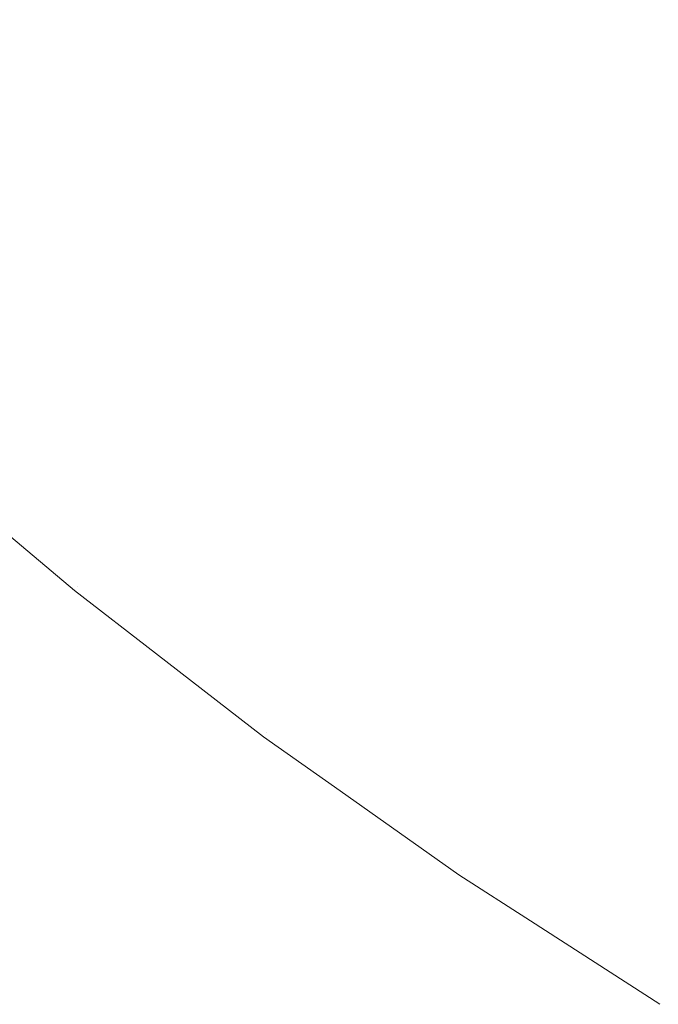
# Model space of a CAD drawing. Header units: centimetres. Extents: x -26 to 27.3, y 37.2 to 39.
# Tile 2 of 256: x -25.9235 to -25.9122, y 37.215 to 37.2324. Entities that reach past the tile are written whole.
import ezdxf

# ---------------------------------------------------------------- set-up
doc = ezdxf.new("R2010")
doc.units = ezdxf.units.CM
doc.header["$LTSCALE"] = 2.54
doc.layers.add('Lucido design-1', color=7, linetype='Continuous')

# ---------------------------------------------------------------- blocks, each defined once
blk = doc.blocks.new('Gruppo-6-1')
at = {"color": 7, "linetype": 'Continuous', "lineweight": 9}
for points, invisible_edges in [([(-25.918045, 37.233857, -349.335655), (-25.920805, 37.236392, -349.335655), (-25.922113, 37.235026, -349.339392), (-25.919295, 37.232438, -349.339392)], 15), ([(-25.918045, 37.233857, -373.302418), (-25.920805, 37.236392, -373.302418), (-25.922113, 37.235026, -373.306155), (-25.919295, 37.232438, -373.306155)], 15), ([(-25.914949, 37.231729, -350.030363), (-25.917802, 37.234134, -350.030363), (-25.916461, 37.235658, -350.033928), (-25.913674, 37.233308, -350.033928)], 15), ([(-25.914949, 37.231729, -373.997126), (-25.917802, 37.234134, -373.997126), (-25.916461, 37.235658, -374.000691), (-25.913674, 37.233308, -374.000691)], 15), ([(-25.913894, 37.233036, -349.331997), (-25.916692, 37.235395, -349.331997), (-25.918045, 37.233857, -349.335655), (-25.915181, 37.231442, -349.335655)], 15), ([(-25.913894, 37.233036, -373.29876), (-25.916692, 37.235395, -373.29876), (-25.918045, 37.233857, -373.302418), (-25.915181, 37.231442, -373.302418)], 15), ([(-25.920192, 37.231418, -350.02299), (-25.923053, 37.234046, -350.02299), (-25.921853, 37.235298, -350.026716), (-25.919046, 37.23272, -350.026716)], 15), ([(-25.920192, 37.231418, -373.989753), (-25.923053, 37.234046, -373.989753), (-25.921853, 37.235298, -373.993479), (-25.919046, 37.23272, -373.993479)], 15), ([(-25.919295, 37.232438, -349.339392), (-25.922113, 37.235026, -349.339392), (-25.923311, 37.233776, -349.343202), (-25.920439, 37.231138, -349.343202)], 15), ([(-25.919295, 37.232438, -373.306155), (-25.922113, 37.235026, -373.306155), (-25.923311, 37.233776, -373.309965), (-25.920439, 37.231138, -373.309965)], 15), ([(-25.91079, 37.231079, -350.033928), (-25.913674, 37.233308, -350.033928), (-25.912309, 37.234998, -350.037403), (-25.909498, 37.232826, -350.037403)], 15), ([(-25.91079, 37.231079, -374.000691), (-25.913674, 37.233308, -374.000691), (-25.912309, 37.234998, -374.004166), (-25.909498, 37.232826, -374.004166)], 15), ([(-25.909689, 37.232568, -349.328425), (-25.912511, 37.234749, -349.328425), (-25.913894, 37.233036, -349.331997), (-25.910999, 37.230797, -349.331997)], 15), ([(-25.909689, 37.232568, -373.295188), (-25.912511, 37.234749, -373.295188), (-25.913894, 37.233036, -373.29876), (-25.910999, 37.230797, -373.29876)], 15), ([(-25.921236, 37.230232, -350.019194), (-25.924146, 37.232905, -350.019194), (-25.923053, 37.234046, -350.02299), (-25.920192, 37.231418, -350.02299)], 15), ([(-25.921236, 37.230232, -373.985957), (-25.924146, 37.232905, -373.985957), (-25.923053, 37.234046, -373.989753), (-25.920192, 37.231418, -373.989753)], 15), ([(-25.916133, 37.230263, -350.026716), (-25.919046, 37.23272, -350.026716), (-25.917802, 37.234134, -350.030363), (-25.914949, 37.231729, -350.030363)], 15), ([(-25.916133, 37.230263, -373.993479), (-25.919046, 37.23272, -373.993479), (-25.917802, 37.234134, -373.997126), (-25.914949, 37.231729, -373.997126)], 15), ([(-25.915181, 37.231442, -349.335655), (-25.918045, 37.233857, -349.335655), (-25.919295, 37.232438, -349.339392), (-25.916369, 37.229971, -349.339392)], 15), ([(-25.915181, 37.231442, -373.302418), (-25.918045, 37.233857, -373.302418), (-25.919295, 37.232438, -373.306155), (-25.916369, 37.229971, -373.306155)], 15), ([(-25.920439, 37.231138, -349.343202), (-25.923311, 37.233776, -349.343202), (-25.924397, 37.232644, -349.347077), (-25.921475, 37.22996, -349.347077)], 15), ([(-25.920439, 37.231138, -373.309965), (-25.923311, 37.233776, -373.309965), (-25.924397, 37.232644, -373.31384), (-25.921475, 37.22996, -373.31384)], 15), ([(-25.911997, 37.229447, -350.030363), (-25.914949, 37.231729, -350.030363), (-25.913674, 37.233308, -350.033928), (-25.91079, 37.231079, -350.033928)], 15), ([(-25.911997, 37.229447, -373.997126), (-25.914949, 37.231729, -373.997126), (-25.913674, 37.233308, -374.000691), (-25.91079, 37.231079, -374.000691)], 15), ([(-25.910999, 37.230797, -349.331997), (-25.913894, 37.233036, -349.331997), (-25.915181, 37.231442, -349.335655), (-25.912216, 37.229151, -349.335655)], 15), ([(-25.910999, 37.230797, -373.29876), (-25.913894, 37.233036, -373.29876), (-25.915181, 37.231442, -373.302418), (-25.912216, 37.229151, -373.302418)], 15), ([(-25.922177, 37.229163, -350.015332), (-25.925132, 37.231877, -350.015332), (-25.924146, 37.232905, -350.019194), (-25.921236, 37.230232, -350.019194)], 15), ([(-25.922177, 37.229163, -373.982095), (-25.925132, 37.231877, -373.982095), (-25.924146, 37.232905, -373.985957), (-25.921236, 37.230232, -373.985957)], 15), ([(-25.921475, 37.22996, -349.347077), (-25.924397, 37.232644, -349.347077), (-25.925369, 37.231629, -349.35101), (-25.922403, 37.228905, -349.35101)], 15), ([(-25.921475, 37.22996, -373.31384), (-25.924397, 37.232644, -373.31384), (-25.925369, 37.231629, -373.317773), (-25.922403, 37.228905, -373.317773)], 15), ([(-25.917222, 37.228914, -350.02299), (-25.920192, 37.231418, -350.02299), (-25.919046, 37.23272, -350.026716), (-25.916133, 37.230263, -350.026716)], 15), ([(-25.917222, 37.228914, -373.989753), (-25.920192, 37.231418, -373.989753), (-25.919046, 37.23272, -373.993479), (-25.916133, 37.230263, -373.993479)], 15), ([(-25.916369, 37.229971, -349.339392), (-25.919295, 37.232438, -349.339392), (-25.920439, 37.231138, -349.343202), (-25.917457, 37.228624, -349.343202)], 15), ([(-25.916369, 37.229971, -373.306155), (-25.919295, 37.232438, -373.306155), (-25.920439, 37.231138, -373.309965), (-25.917457, 37.228624, -373.309965)], 15), ([(-25.923013, 37.228213, -350.011411), (-25.926007, 37.230963, -350.011411), (-25.925132, 37.231877, -350.015332), (-25.922177, 37.229163, -350.015332)], 15), ([(-25.923013, 37.228213, -373.978174), (-25.926007, 37.230963, -373.978174), (-25.925132, 37.231877, -373.982095), (-25.922177, 37.229163, -373.982095)], 15), ([(-25.913117, 37.227933, -350.026716), (-25.916133, 37.230263, -350.026716), (-25.914949, 37.231729, -350.030363), (-25.911997, 37.229447, -350.030363)], 15), ([(-25.913117, 37.227933, -373.993479), (-25.916133, 37.230263, -373.993479), (-25.914949, 37.231729, -373.997126), (-25.911997, 37.229447, -373.997126)], 15), ([(-25.922403, 37.228905, -349.35101), (-25.925369, 37.231629, -349.35101), (-25.926226, 37.230736, -349.354995), (-25.923221, 37.227976, -349.354995)], 15), ([(-25.922403, 37.228905, -373.317773), (-25.925369, 37.231629, -373.317773), (-25.926226, 37.230736, -373.321758), (-25.923221, 37.227976, -373.321758)], 15), ([(-25.918215, 37.227685, -350.019194), (-25.921236, 37.230232, -350.019194), (-25.920192, 37.231418, -350.02299), (-25.917222, 37.228914, -350.02299)], 15), ([(-25.918215, 37.227685, -373.985957), (-25.921236, 37.230232, -373.985957), (-25.920192, 37.231418, -373.989753), (-25.917222, 37.228914, -373.989753)], 15), ([(-25.912216, 37.229151, -349.335655), (-25.915181, 37.231442, -349.335655), (-25.916369, 37.229971, -349.339392), (-25.913341, 37.22763, -349.339392)], 15), ([(-25.912216, 37.229151, -373.302418), (-25.915181, 37.231442, -373.302418), (-25.916369, 37.229971, -373.306155), (-25.913341, 37.22763, -373.306155)], 15), ([(-25.917457, 37.228624, -349.343202), (-25.920439, 37.231138, -349.343202), (-25.921475, 37.22996, -349.347077), (-25.918442, 37.227403, -349.347077)], 15), ([(-25.917457, 37.228624, -373.309965), (-25.920439, 37.231138, -373.309965), (-25.921475, 37.22996, -373.31384), (-25.918442, 37.227403, -373.31384)], 15), ([(-25.923742, 37.227384, -350.007438), (-25.926771, 37.230167, -350.007438), (-25.926007, 37.230963, -350.011411), (-25.923013, 37.228213, -350.011411)], 15), ([(-25.923742, 37.227384, -373.974201), (-25.926771, 37.230167, -373.974201), (-25.926007, 37.230963, -373.978174), (-25.923013, 37.228213, -373.978174)], 15), ([(-25.923221, 37.227976, -349.354995), (-25.926226, 37.230736, -349.354995), (-25.926966, 37.229963, -349.359025), (-25.923928, 37.227173, -349.359025)], 15), ([(-25.923221, 37.227976, -373.321758), (-25.926226, 37.230736, -373.321758), (-25.926966, 37.229963, -373.325788), (-25.923928, 37.227173, -373.325788)], 15), ([(-25.908011, 37.228684, -349.331997), (-25.910999, 37.230797, -349.331997), (-25.912216, 37.229151, -349.335655), (-25.909157, 37.226987, -349.335655)], 15), ([(-25.908011, 37.228684, -373.29876), (-25.910999, 37.230797, -373.29876), (-25.912216, 37.229151, -373.302418), (-25.909157, 37.226987, -373.302418)], 15), ([(-25.91911, 37.226576, -350.015332), (-25.922177, 37.229163, -350.015332), (-25.921236, 37.230232, -350.019194), (-25.918215, 37.227685, -350.019194)], 15), ([(-25.91911, 37.226576, -373.982095), (-25.922177, 37.229163, -373.982095), (-25.921236, 37.230232, -373.985957), (-25.918215, 37.227685, -373.985957)], 15), ([(-25.914148, 37.226539, -350.02299), (-25.917222, 37.228914, -350.02299), (-25.916133, 37.230263, -350.026716), (-25.913117, 37.227933, -350.026716)], 15), ([(-25.914148, 37.226539, -373.989753), (-25.917222, 37.228914, -373.989753), (-25.916133, 37.230263, -373.993479), (-25.913117, 37.227933, -373.993479)], 15), ([(-25.913341, 37.22763, -349.339392), (-25.916369, 37.229971, -349.339392), (-25.917457, 37.228624, -349.343202), (-25.91437, 37.226238, -349.343202)], 15), ([(-25.913341, 37.22763, -373.306155), (-25.916369, 37.229971, -373.306155), (-25.917457, 37.228624, -373.309965), (-25.91437, 37.226238, -373.309965)], 15), ([(-25.918442, 37.227403, -349.347077), (-25.921475, 37.22996, -349.347077), (-25.922403, 37.228905, -349.35101), (-25.919325, 37.22631, -349.35101)], 15), ([(-25.918442, 37.227403, -373.31384), (-25.921475, 37.22996, -373.31384), (-25.922403, 37.228905, -373.317773), (-25.919325, 37.22631, -373.317773)], 15), ([(-25.910006, 37.225732, -350.026716), (-25.913117, 37.227933, -350.026716), (-25.911997, 37.229447, -350.030363), (-25.908951, 37.227293, -350.030363)], 15), ([(-25.910006, 37.225732, -373.993479), (-25.913117, 37.227933, -373.993479), (-25.911997, 37.229447, -373.997126), (-25.908951, 37.227293, -373.997126)], 15), ([(-25.919904, 37.225592, -350.011411), (-25.923013, 37.228213, -350.011411), (-25.922177, 37.229163, -350.015332), (-25.91911, 37.226576, -350.015332)], 15), ([(-25.919904, 37.225592, -373.978174), (-25.923013, 37.228213, -373.978174), (-25.922177, 37.229163, -373.982095), (-25.91911, 37.226576, -373.982095)], 15), ([(-25.909157, 37.226987, -349.335655), (-25.912216, 37.229151, -349.335655), (-25.913341, 37.22763, -349.339392), (-25.910216, 37.22542, -349.339392)], 15), ([(-25.909157, 37.226987, -373.302418), (-25.912216, 37.229151, -373.302418), (-25.913341, 37.22763, -373.306155), (-25.910216, 37.22542, -373.306155)], 15), ([(-25.919325, 37.22631, -349.35101), (-25.922403, 37.228905, -349.35101), (-25.923221, 37.227976, -349.354995), (-25.920103, 37.225347, -349.354995)], 15), ([(-25.919325, 37.22631, -373.317773), (-25.922403, 37.228905, -373.317773), (-25.923221, 37.227976, -373.321758), (-25.920103, 37.225347, -373.321758)], 15), ([(-25.915088, 37.225268, -350.019194), (-25.918215, 37.227685, -350.019194), (-25.917222, 37.228914, -350.02299), (-25.914148, 37.226539, -350.02299)], 15), ([(-25.915088, 37.225268, -373.985957), (-25.918215, 37.227685, -373.985957), (-25.917222, 37.228914, -373.989753), (-25.914148, 37.226539, -373.989753)], 15), ([(-25.91437, 37.226238, -349.343202), (-25.917457, 37.228624, -349.343202), (-25.918442, 37.227403, -349.347077), (-25.915304, 37.224977, -349.347077)], 15), ([(-25.91437, 37.226238, -373.309965), (-25.917457, 37.228624, -373.309965), (-25.918442, 37.227403, -373.31384), (-25.915304, 37.224977, -373.31384)], 15), ([(-25.920598, 37.224733, -350.007438), (-25.923742, 37.227384, -350.007438), (-25.923013, 37.228213, -350.011411), (-25.919904, 37.225592, -350.011411)], 15), ([(-25.920598, 37.224733, -373.974201), (-25.923742, 37.227384, -373.974201), (-25.923013, 37.228213, -373.978174), (-25.919904, 37.225592, -373.978174)], 15), ([(-25.920103, 37.225347, -349.354995), (-25.923221, 37.227976, -349.354995), (-25.923928, 37.227173, -349.359025), (-25.920775, 37.224514, -349.359025)], 15), ([(-25.920103, 37.225347, -373.321758), (-25.923221, 37.227976, -373.321758), (-25.923928, 37.227173, -373.325788), (-25.920775, 37.224514, -373.325788)], 15), ([(-25.910977, 37.224295, -350.02299), (-25.914148, 37.226539, -350.02299), (-25.913117, 37.227933, -350.026716), (-25.910006, 37.225732, -350.026716)], 15), ([(-25.910977, 37.224295, -373.989753), (-25.914148, 37.226539, -373.989753), (-25.913117, 37.227933, -373.993479), (-25.910006, 37.225732, -373.993479)], 15), ([(-25.915935, 37.224123, -350.015332), (-25.91911, 37.226576, -350.015332), (-25.918215, 37.227685, -350.019194), (-25.915088, 37.225268, -350.019194)], 15), ([(-25.915935, 37.224123, -373.982095), (-25.91911, 37.226576, -373.982095), (-25.918215, 37.227685, -373.985957), (-25.915088, 37.225268, -373.985957)], 15), ([(-25.910216, 37.22542, -349.339392), (-25.913341, 37.22763, -349.339392), (-25.91437, 37.226238, -349.343202), (-25.911186, 37.223986, -349.343202)], 15), ([(-25.910216, 37.22542, -373.306155), (-25.913341, 37.22763, -373.306155), (-25.91437, 37.226238, -373.309965), (-25.911186, 37.223986, -373.309965)], 15), ([(-25.921188, 37.224002, -350.00342), (-25.924363, 37.226679, -350.00342), (-25.923742, 37.227384, -350.007438), (-25.920598, 37.224733, -350.007438)], 15), ([(-25.921188, 37.224002, -373.970183), (-25.924363, 37.226679, -373.970183), (-25.923742, 37.227384, -373.974201), (-25.920598, 37.224733, -373.974201)], 15), ([(-25.915304, 37.224977, -349.347077), (-25.918442, 37.227403, -349.347077), (-25.919325, 37.22631, -349.35101), (-25.916139, 37.223847, -349.35101)], 15), ([(-25.915304, 37.224977, -373.31384), (-25.918442, 37.227403, -373.31384), (-25.919325, 37.22631, -373.317773), (-25.916139, 37.223847, -373.317773)], 15), ([(-25.920775, 37.224514, -349.359025), (-25.923928, 37.227173, -349.359025), (-25.924523, 37.226497, -349.363092), (-25.92134, 37.223814, -349.363092)], 15), ([(-25.920775, 37.224514, -373.325788), (-25.923928, 37.227173, -373.325788), (-25.924523, 37.226497, -373.329855), (-25.92134, 37.223814, -373.329855)], 15), ([(-25.921674, 37.223401, -349.999363), (-25.924874, 37.226098, -349.999363), (-25.924363, 37.226679, -350.00342), (-25.921188, 37.224002, -350.00342)], 15), ([(-25.921674, 37.223401, -373.966126), (-25.924874, 37.226098, -373.966126), (-25.924363, 37.226679, -373.970183), (-25.921188, 37.224002, -373.970183)], 15), ([(-25.92134, 37.223814, -349.363092), (-25.924523, 37.226497, -349.363092), (-25.925005, 37.225949, -349.367189), (-25.921799, 37.223246, -349.367189)], 15), ([(-25.92134, 37.223814, -373.329855), (-25.924523, 37.226497, -373.329855), (-25.925005, 37.225949, -373.333952), (-25.921799, 37.223246, -373.333952)], 15), ([(-25.916687, 37.223105, -350.011411), (-25.919904, 37.225592, -350.011411), (-25.91911, 37.226576, -350.015332), (-25.915935, 37.224123, -350.015332)], 15), ([(-25.916687, 37.223105, -373.978174), (-25.919904, 37.225592, -373.978174), (-25.91911, 37.226576, -373.982095), (-25.915935, 37.224123, -373.982095)], 15), ([(-25.911862, 37.222986, -350.019194), (-25.915088, 37.225268, -350.019194), (-25.914148, 37.226539, -350.02299), (-25.910977, 37.224295, -350.02299)], 15), ([(-25.911862, 37.222986, -373.985957), (-25.915088, 37.225268, -373.985957), (-25.914148, 37.226539, -373.989753), (-25.910977, 37.224295, -373.989753)], 15), ([(-25.916139, 37.223847, -349.35101), (-25.919325, 37.22631, -349.35101), (-25.920103, 37.225347, -349.354995), (-25.916875, 37.222852, -349.354995)], 15), ([(-25.916139, 37.223847, -373.317773), (-25.919325, 37.22631, -373.317773), (-25.920103, 37.225347, -373.321758), (-25.916875, 37.222852, -373.321758)], 15), ([(-25.911186, 37.223986, -349.343202), (-25.91437, 37.226238, -349.343202), (-25.915304, 37.224977, -349.347077), (-25.912065, 37.222686, -349.347077)], 15), ([(-25.911186, 37.223986, -373.309965), (-25.91437, 37.226238, -373.309965), (-25.915304, 37.224977, -373.31384), (-25.912065, 37.222686, -373.31384)], 15), ([(-25.921799, 37.223246, -349.367189), (-25.925005, 37.225949, -349.367189), (-25.925374, 37.22553, -349.37131), (-25.922149, 37.222812, -349.37131)], 15), ([(-25.921799, 37.223246, -373.333952), (-25.925005, 37.225949, -373.333952), (-25.925374, 37.22553, -373.338073), (-25.922149, 37.222812, -373.338073)], 15), ([(-25.922054, 37.222929, -349.995273), (-25.925274, 37.225644, -349.995273), (-25.924874, 37.226098, -349.999363), (-25.921674, 37.223401, -349.999363)], 15), ([(-25.922054, 37.222929, -373.962036), (-25.925274, 37.225644, -373.962036), (-25.924874, 37.226098, -373.966126), (-25.921674, 37.223401, -373.966126)], 15), ([(-25.922329, 37.222589, -349.991159), (-25.925563, 37.225316, -349.991159), (-25.925274, 37.225644, -349.995273), (-25.922054, 37.222929, -349.995273)], 15), ([(-25.922329, 37.222589, -373.957922), (-25.925563, 37.225316, -373.957922), (-25.925274, 37.225644, -373.962036), (-25.922054, 37.222929, -373.962036)], 15), ([(-25.922149, 37.222812, -349.37131), (-25.925374, 37.22553, -349.37131), (-25.925629, 37.225241, -349.375446), (-25.922392, 37.222512, -349.375446)], 15), ([(-25.922149, 37.222812, -373.338073), (-25.925374, 37.22553, -373.338073), (-25.925629, 37.225241, -373.342209), (-25.922392, 37.222512, -373.342209)], 15), ([(-25.917344, 37.222218, -350.007438), (-25.920598, 37.224733, -350.007438), (-25.919904, 37.225592, -350.011411), (-25.916687, 37.223105, -350.011411)], 15), ([(-25.917344, 37.222218, -373.974201), (-25.920598, 37.224733, -373.974201), (-25.919904, 37.225592, -373.978174), (-25.916687, 37.223105, -373.978174)], 15), ([(-25.922496, 37.222382, -349.987027), (-25.925738, 37.225116, -349.987027), (-25.925563, 37.225316, -349.991159), (-25.922329, 37.222589, -349.991159)], 15), ([(-25.922496, 37.222382, -373.95379), (-25.925738, 37.225116, -373.95379), (-25.925563, 37.225316, -373.957922), (-25.922329, 37.222589, -373.957922)], 15), ([(-25.916875, 37.222852, -349.354995), (-25.920103, 37.225347, -349.354995), (-25.920775, 37.224514, -349.359025), (-25.917511, 37.221992, -349.359025)], 15), ([(-25.916875, 37.222852, -373.321758), (-25.920103, 37.225347, -373.321758), (-25.920775, 37.224514, -373.325788), (-25.917511, 37.221992, -373.325788)], 15), ([(-25.912659, 37.221806, -350.015332), (-25.915935, 37.224123, -350.015332), (-25.915088, 37.225268, -350.019194), (-25.911862, 37.222986, -350.019194)], 15), ([(-25.912659, 37.221806, -373.982095), (-25.915935, 37.224123, -373.982095), (-25.915088, 37.225268, -373.985957), (-25.911862, 37.222986, -373.985957)], 15), ([(-25.922392, 37.222512, -349.375446), (-25.925629, 37.225241, -349.375446), (-25.92577, 37.22508, -349.379592), (-25.922526, 37.222345, -349.379592)], 15), ([(-25.922392, 37.222512, -373.342209), (-25.925629, 37.225241, -373.342209), (-25.92577, 37.22508, -373.346355), (-25.922526, 37.222345, -373.346355)], 15), ([(-25.924289, 37.22377, -349.382667), (-25.922556, 37.222308, -349.382667), (-25.922526, 37.222345, -349.379592), (-25.92577, 37.22508, -349.379592)], 14), ([(-25.924289, 37.22377, -373.34943), (-25.922556, 37.222308, -373.34943), (-25.922526, 37.222345, -373.346355), (-25.92577, 37.22508, -373.346355)], 14), ([(-25.925738, 37.225116, -349.987027), (-25.922496, 37.222382, -349.987027), (-25.922556, 37.222308, -349.982667), (-25.924289, 37.22377, -349.982667)], 11), ([(-25.925738, 37.225116, -373.95379), (-25.922496, 37.222382, -373.95379), (-25.922556, 37.222308, -373.94943), (-25.924289, 37.22377, -373.94943)], 11), ([(-25.912065, 37.222686, -349.347077), (-25.915304, 37.224977, -349.347077), (-25.916139, 37.223847, -349.35101), (-25.912851, 37.221522, -349.35101)], 15), ([(-25.912065, 37.222686, -373.31384), (-25.915304, 37.224977, -373.31384), (-25.916139, 37.223847, -373.317773), (-25.912851, 37.221522, -373.317773)], 15), ([(-25.917902, 37.221463, -350.00342), (-25.921188, 37.224002, -350.00342), (-25.920598, 37.224733, -350.007438), (-25.917344, 37.222218, -350.007438)], 15), ([(-25.917902, 37.221463, -373.970183), (-25.921188, 37.224002, -373.970183), (-25.920598, 37.224733, -373.974201), (-25.917344, 37.222218, -373.974201)], 15), ([(-25.917511, 37.221992, -349.359025), (-25.920775, 37.224514, -349.359025), (-25.92134, 37.223814, -349.363092), (-25.918047, 37.221268, -349.363092)], 15), ([(-25.917511, 37.221992, -373.325788), (-25.920775, 37.224514, -373.325788), (-25.92134, 37.223814, -373.329855), (-25.918047, 37.221268, -373.329855)], 15), ([(-25.913368, 37.220758, -350.011411), (-25.916687, 37.223105, -350.011411), (-25.915935, 37.224123, -350.015332), (-25.912659, 37.221806, -350.015332)], 15), ([(-25.913368, 37.220758, -373.978174), (-25.916687, 37.223105, -373.978174), (-25.915935, 37.224123, -373.982095), (-25.912659, 37.221806, -373.982095)], 15), ([(-25.918362, 37.220841, -349.999363), (-25.921674, 37.223401, -349.999363), (-25.921188, 37.224002, -350.00342), (-25.917902, 37.221463, -350.00342)], 15), ([(-25.918362, 37.220841, -373.966126), (-25.921674, 37.223401, -373.966126), (-25.921188, 37.224002, -373.970183), (-25.917902, 37.221463, -373.970183)], 15), ([(-25.922556, 37.222308, -349.382667), (-25.924289, 37.22377, -349.382667), (-25.924289, 37.22377, -349.982667), (-25.922556, 37.222308, -349.982667)], 10), ([(-25.922556, 37.222308, -373.34943), (-25.924289, 37.22377, -373.34943), (-25.924289, 37.22377, -373.94943), (-25.922556, 37.222308, -373.94943)], 10), ([(-25.918047, 37.221268, -349.363092), (-25.92134, 37.223814, -349.363092), (-25.921799, 37.223246, -349.367189), (-25.91848, 37.220681, -349.367189)], 15), ([(-25.918047, 37.221268, -373.329855), (-25.92134, 37.223814, -373.329855), (-25.921799, 37.223246, -373.333952), (-25.91848, 37.220681, -373.333952)], 15), ([(-25.912851, 37.221522, -349.35101), (-25.916139, 37.223847, -349.35101), (-25.916875, 37.222852, -349.354995), (-25.913545, 37.220496, -349.354995)], 15), ([(-25.912851, 37.221522, -373.317773), (-25.916139, 37.223847, -373.317773), (-25.916875, 37.222852, -373.321758), (-25.913545, 37.220496, -373.321758)], 15), ([(-25.918723, 37.220354, -349.995273), (-25.922054, 37.222929, -349.995273), (-25.921674, 37.223401, -349.999363), (-25.918362, 37.220841, -349.999363)], 15), ([(-25.918723, 37.220354, -373.962036), (-25.922054, 37.222929, -373.962036), (-25.921674, 37.223401, -373.966126), (-25.918362, 37.220841, -373.966126)], 15), ([(-25.91848, 37.220681, -349.367189), (-25.921799, 37.223246, -349.367189), (-25.922149, 37.222812, -349.37131), (-25.918812, 37.220232, -349.37131)], 15), ([(-25.91848, 37.220681, -373.333952), (-25.921799, 37.223246, -373.333952), (-25.922149, 37.222812, -373.338073), (-25.918812, 37.220232, -373.338073)], 15), ([(-25.913986, 37.219843, -350.007438), (-25.917344, 37.222218, -350.007438), (-25.916687, 37.223105, -350.011411), (-25.913368, 37.220758, -350.011411)], 15), ([(-25.913986, 37.219843, -373.974201), (-25.917344, 37.222218, -373.974201), (-25.916687, 37.223105, -373.978174), (-25.913368, 37.220758, -373.978174)], 15), ([(-25.909288, 37.21963, -350.015332), (-25.912659, 37.221806, -350.015332), (-25.911862, 37.222986, -350.019194), (-25.908542, 37.220843, -350.019194)], 15), ([(-25.909288, 37.21963, -373.982095), (-25.912659, 37.221806, -373.982095), (-25.911862, 37.222986, -373.985957), (-25.908542, 37.220843, -373.985957)], 15), ([(-25.918812, 37.220232, -349.37131), (-25.922149, 37.222812, -349.37131), (-25.922392, 37.222512, -349.375446), (-25.919042, 37.219922, -349.375446)], 15), ([(-25.918812, 37.220232, -373.338073), (-25.922149, 37.222812, -373.338073), (-25.922392, 37.222512, -373.342209), (-25.919042, 37.219922, -373.342209)], 15), ([(-25.918982, 37.220003, -349.991159), (-25.922329, 37.222589, -349.991159), (-25.922054, 37.222929, -349.995273), (-25.918723, 37.220354, -349.995273)], 15), ([(-25.918982, 37.220003, -373.957922), (-25.922329, 37.222589, -373.957922), (-25.922054, 37.222929, -373.962036), (-25.918723, 37.220354, -373.962036)], 15), ([(-25.913545, 37.220496, -349.354995), (-25.916875, 37.222852, -349.354995), (-25.917511, 37.221992, -349.359025), (-25.914144, 37.21961, -349.359025)], 15), ([(-25.913545, 37.220496, -373.321758), (-25.916875, 37.222852, -373.321758), (-25.917511, 37.221992, -373.325788), (-25.914144, 37.21961, -373.325788)], 15), ([(-25.908731, 37.220535, -349.347077), (-25.912065, 37.222686, -349.347077), (-25.912851, 37.221522, -349.35101), (-25.909468, 37.219338, -349.35101)], 15), ([(-25.908731, 37.220535, -373.31384), (-25.912065, 37.222686, -373.31384), (-25.912851, 37.221522, -373.317773), (-25.909468, 37.219338, -373.317773)], 15), ([(-25.919042, 37.219922, -349.375446), (-25.922392, 37.222512, -349.375446), (-25.922526, 37.222345, -349.379592), (-25.919169, 37.21975, -349.379592)], 15), ([(-25.919042, 37.219922, -373.342209), (-25.922392, 37.222512, -373.342209), (-25.922526, 37.222345, -373.346355), (-25.919169, 37.21975, -373.346355)], 15), ([(-25.91914, 37.219789, -349.987027), (-25.922496, 37.222382, -349.987027), (-25.922329, 37.222589, -349.991159), (-25.918982, 37.220003, -349.991159)], 15), ([(-25.91914, 37.219789, -373.95379), (-25.922496, 37.222382, -373.95379), (-25.922329, 37.222589, -373.957922), (-25.918982, 37.220003, -373.957922)], 15), ([(-25.921116, 37.221195, -349.982667), (-25.922556, 37.222308, -349.982667), (-25.922496, 37.222382, -349.987027)], 10), ([(-25.921116, 37.221195, -373.94943), (-25.922556, 37.222308, -373.94943), (-25.922496, 37.222382, -373.95379)], 10), ([(-25.922526, 37.222345, -349.379592), (-25.922556, 37.222308, -349.382667), (-25.921116, 37.221195, -349.382667)], 9), ([(-25.922526, 37.222345, -373.346355), (-25.922556, 37.222308, -373.34943), (-25.921116, 37.221195, -373.34943)], 9), ([(-25.922556, 37.222308, -349.982667), (-25.921116, 37.221195, -349.982667), (-25.921116, 37.221195, -349.382667), (-25.922556, 37.222308, -349.382667)], 10), ([(-25.922556, 37.222308, -373.94943), (-25.921116, 37.221195, -373.94943), (-25.921116, 37.221195, -373.34943), (-25.922556, 37.222308, -373.34943)], 10), ([(-25.921116, 37.221195, -349.382667), (-25.919197, 37.219712, -349.382667), (-25.919169, 37.21975, -349.379592), (-25.922526, 37.222345, -349.379592)], 14), ([(-25.921116, 37.221195, -373.34943), (-25.919197, 37.219712, -373.34943), (-25.919169, 37.21975, -373.346355), (-25.922526, 37.222345, -373.346355)], 14), ([(-25.922496, 37.222382, -349.987027), (-25.91914, 37.219789, -349.987027), (-25.919197, 37.219712, -349.982667), (-25.921116, 37.221195, -349.982667)], 11), ([(-25.922496, 37.222382, -373.95379), (-25.91914, 37.219789, -373.95379), (-25.919197, 37.219712, -373.94943), (-25.921116, 37.221195, -373.94943)], 11), ([(-25.914512, 37.219065, -350.00342), (-25.917902, 37.221463, -350.00342), (-25.917344, 37.222218, -350.007438), (-25.913986, 37.219843, -350.007438)], 15), ([(-25.914512, 37.219065, -373.970183), (-25.917902, 37.221463, -373.970183), (-25.917344, 37.222218, -373.974201), (-25.913986, 37.219843, -373.974201)], 15), ([(-25.914144, 37.21961, -349.359025), (-25.917511, 37.221992, -349.359025), (-25.918047, 37.221268, -349.363092), (-25.914648, 37.218864, -349.363092)], 15), ([(-25.914144, 37.21961, -373.325788), (-25.917511, 37.221992, -373.325788), (-25.918047, 37.221268, -373.329855), (-25.914648, 37.218864, -373.329855)], 15), ([(-25.909952, 37.218553, -350.011411), (-25.913368, 37.220758, -350.011411), (-25.912659, 37.221806, -350.015332), (-25.909288, 37.21963, -350.015332)], 15), ([(-25.909952, 37.218553, -373.978174), (-25.913368, 37.220758, -373.978174), (-25.912659, 37.221806, -373.982095), (-25.909288, 37.21963, -373.982095)], 15), ([(-25.914945, 37.218424, -349.999363), (-25.918362, 37.220841, -349.999363), (-25.917902, 37.221463, -350.00342), (-25.914512, 37.219065, -350.00342)], 15), ([(-25.914945, 37.218424, -373.966126), (-25.918362, 37.220841, -373.966126), (-25.917902, 37.221463, -373.970183), (-25.914512, 37.219065, -373.970183)], 15), ([(-25.909468, 37.219338, -349.35101), (-25.912851, 37.221522, -349.35101), (-25.913545, 37.220496, -349.354995), (-25.910117, 37.218284, -349.354995)], 15), ([(-25.909468, 37.219338, -373.317773), (-25.912851, 37.221522, -373.317773), (-25.913545, 37.220496, -373.321758), (-25.910117, 37.218284, -373.321758)], 15), ([(-25.914648, 37.218864, -349.363092), (-25.918047, 37.221268, -349.363092), (-25.91848, 37.220681, -349.367189), (-25.915056, 37.218259, -349.367189)], 15), ([(-25.914648, 37.218864, -373.329855), (-25.918047, 37.221268, -373.329855), (-25.91848, 37.220681, -373.333952), (-25.915056, 37.218259, -373.333952)], 15), ([(-25.919197, 37.219712, -349.382667), (-25.921116, 37.221195, -349.382667), (-25.921116, 37.221195, -349.982667), (-25.919197, 37.219712, -349.982667)], 10), ([(-25.919197, 37.219712, -373.34943), (-25.921116, 37.221195, -373.34943), (-25.921116, 37.221195, -373.94943), (-25.919197, 37.219712, -373.94943)], 10), ([(-25.915284, 37.217922, -349.995273), (-25.918723, 37.220354, -349.995273), (-25.918362, 37.220841, -349.999363), (-25.914945, 37.218424, -349.999363)], 15), ([(-25.915284, 37.217922, -373.962036), (-25.918723, 37.220354, -373.962036), (-25.918362, 37.220841, -373.966126), (-25.914945, 37.218424, -373.966126)], 15), ([(-25.91053, 37.217613, -350.007438), (-25.913986, 37.219843, -350.007438), (-25.913368, 37.220758, -350.011411), (-25.909952, 37.218553, -350.011411)], 15), ([(-25.91053, 37.217613, -373.974201), (-25.913986, 37.219843, -373.974201), (-25.913368, 37.220758, -373.978174), (-25.909952, 37.218553, -373.978174)], 15), ([(-25.915056, 37.218259, -349.367189), (-25.91848, 37.220681, -349.367189), (-25.918812, 37.220232, -349.37131), (-25.915369, 37.217797, -349.37131)], 15), ([(-25.915056, 37.218259, -373.333952), (-25.91848, 37.220681, -373.333952), (-25.918812, 37.220232, -373.338073), (-25.915369, 37.217797, -373.338073)], 15), ([(-25.915529, 37.21756, -349.991159), (-25.918982, 37.220003, -349.991159), (-25.918723, 37.220354, -349.995273), (-25.915284, 37.217922, -349.995273)], 15), ([(-25.915529, 37.21756, -373.957922), (-25.918982, 37.220003, -373.957922), (-25.918723, 37.220354, -373.962036), (-25.915284, 37.217922, -373.962036)], 15), ([(-25.910117, 37.218284, -349.354995), (-25.913545, 37.220496, -349.354995), (-25.914144, 37.21961, -349.359025), (-25.910678, 37.217373, -349.359025)], 15), ([(-25.910117, 37.218284, -373.321758), (-25.913545, 37.220496, -373.321758), (-25.914144, 37.21961, -373.325788), (-25.910678, 37.217373, -373.325788)], 15), ([(-25.915369, 37.217797, -349.37131), (-25.918812, 37.220232, -349.37131), (-25.919042, 37.219922, -349.375446), (-25.915585, 37.217477, -349.375446)], 15), ([(-25.915369, 37.217797, -373.338073), (-25.918812, 37.220232, -373.338073), (-25.919042, 37.219922, -373.342209), (-25.915585, 37.217477, -373.342209)], 15), ([(-25.915678, 37.21734, -349.987027), (-25.91914, 37.219789, -349.987027), (-25.918982, 37.220003, -349.991159), (-25.915529, 37.21756, -349.991159)], 15), ([(-25.915678, 37.21734, -373.95379), (-25.91914, 37.219789, -373.95379), (-25.918982, 37.220003, -373.957922), (-25.915529, 37.21756, -373.957922)], 15), ([(-25.915585, 37.217477, -349.375446), (-25.919042, 37.219922, -349.375446), (-25.919169, 37.21975, -349.379592), (-25.915705, 37.2173, -349.379592)], 15), ([(-25.915585, 37.217477, -373.342209), (-25.919042, 37.219922, -373.342209), (-25.919169, 37.21975, -373.346355), (-25.915705, 37.2173, -373.346355)], 15), ([(-25.911023, 37.216813, -350.00342), (-25.914512, 37.219065, -350.00342), (-25.913986, 37.219843, -350.007438), (-25.91053, 37.217613, -350.007438)], 15), ([(-25.911023, 37.216813, -373.970183), (-25.914512, 37.219065, -373.970183), (-25.913986, 37.219843, -373.974201), (-25.91053, 37.217613, -373.974201)], 15), ([(-25.917837, 37.218751, -349.982667), (-25.919197, 37.219712, -349.982667), (-25.91914, 37.219789, -349.987027)], 10), ([(-25.917837, 37.218751, -373.94943), (-25.919197, 37.219712, -373.94943), (-25.91914, 37.219789, -373.95379)], 10), ([(-25.919169, 37.21975, -349.379592), (-25.919197, 37.219712, -349.382667), (-25.917837, 37.218751, -349.382667)], 9), ([(-25.919169, 37.21975, -373.346355), (-25.919197, 37.219712, -373.34943), (-25.917837, 37.218751, -373.34943)], 9), ([(-25.919197, 37.219712, -349.982667), (-25.917837, 37.218751, -349.982667), (-25.917837, 37.218751, -349.382667), (-25.919197, 37.219712, -349.382667)], 10), ([(-25.919197, 37.219712, -373.94943), (-25.917837, 37.218751, -373.94943), (-25.917837, 37.218751, -373.34943), (-25.919197, 37.219712, -373.34943)], 10), ([(-25.917837, 37.218751, -349.382667), (-25.915731, 37.217261, -349.382667), (-25.915705, 37.2173, -349.379592), (-25.919169, 37.21975, -349.379592)], 14), ([(-25.917837, 37.218751, -373.34943), (-25.915731, 37.217261, -373.34943), (-25.915705, 37.2173, -373.346355), (-25.919169, 37.21975, -373.346355)], 14), ([(-25.91914, 37.219789, -349.987027), (-25.915678, 37.21734, -349.987027), (-25.915731, 37.217261, -349.982667), (-25.917837, 37.218751, -349.982667)], 11), ([(-25.91914, 37.219789, -373.95379), (-25.915678, 37.21734, -373.95379), (-25.915731, 37.217261, -373.94943), (-25.917837, 37.218751, -373.94943)], 11), ([(-25.910678, 37.217373, -349.359025), (-25.914144, 37.21961, -349.359025), (-25.914648, 37.218864, -349.363092), (-25.91115, 37.216606, -349.363092)], 15), ([(-25.910678, 37.217373, -373.325788), (-25.914144, 37.21961, -373.325788), (-25.914648, 37.218864, -373.329855), (-25.91115, 37.216606, -373.329855)], 15), ([(-25.911429, 37.216154, -349.999363), (-25.914945, 37.218424, -349.999363), (-25.914512, 37.219065, -350.00342), (-25.911023, 37.216813, -350.00342)], 15), ([(-25.911429, 37.216154, -373.966126), (-25.914945, 37.218424, -373.966126), (-25.914512, 37.219065, -373.970183), (-25.911023, 37.216813, -373.970183)], 15), ([(-25.91115, 37.216606, -349.363092), (-25.914648, 37.218864, -349.363092), (-25.915056, 37.218259, -349.367189), (-25.911533, 37.215985, -349.367189)], 15), ([(-25.91115, 37.216606, -373.329855), (-25.914648, 37.218864, -373.329855), (-25.915056, 37.218259, -373.333952), (-25.911533, 37.215985, -373.333952)], 15), ([(-25.915731, 37.217261, -349.382667), (-25.917837, 37.218751, -349.382667), (-25.917837, 37.218751, -349.982667), (-25.915731, 37.217261, -349.982667)], 10), ([(-25.915731, 37.217261, -373.34943), (-25.917837, 37.218751, -373.34943), (-25.917837, 37.218751, -373.94943), (-25.915731, 37.217261, -373.94943)], 10), ([(-25.911533, 37.215985, -349.367189), (-25.915056, 37.218259, -349.367189), (-25.915369, 37.217797, -349.37131), (-25.911825, 37.21551, -349.37131)], 15), ([(-25.911533, 37.215985, -373.333952), (-25.915056, 37.218259, -373.333952), (-25.915369, 37.217797, -373.338073), (-25.911825, 37.21551, -373.338073)], 15), ([(-25.911746, 37.215638, -349.995273), (-25.915284, 37.217922, -349.995273), (-25.914945, 37.218424, -349.999363), (-25.911429, 37.216154, -349.999363)], 15), ([(-25.911746, 37.215638, -373.962036), (-25.915284, 37.217922, -373.962036), (-25.914945, 37.218424, -373.966126), (-25.911429, 37.216154, -373.966126)], 15), ([(-25.911975, 37.215267, -349.991159), (-25.915529, 37.21756, -349.991159), (-25.915284, 37.217922, -349.995273), (-25.911746, 37.215638, -349.995273)], 15), ([(-25.911975, 37.215267, -373.957922), (-25.915529, 37.21756, -373.957922), (-25.915284, 37.217922, -373.962036), (-25.911746, 37.215638, -373.962036)], 15), ([(-25.911825, 37.21551, -349.37131), (-25.915369, 37.217797, -349.37131), (-25.915585, 37.217477, -349.375446), (-25.912028, 37.215181, -349.375446)], 15), ([(-25.911825, 37.21551, -373.338073), (-25.915369, 37.217797, -373.338073), (-25.915585, 37.217477, -373.342209), (-25.912028, 37.215181, -373.342209)], 15), ([(-25.912115, 37.21504, -349.987027), (-25.915678, 37.21734, -349.987027), (-25.915529, 37.21756, -349.991159), (-25.911975, 37.215267, -349.991159)], 15), ([(-25.912115, 37.21504, -373.95379), (-25.915678, 37.21734, -373.95379), (-25.915529, 37.21756, -373.957922), (-25.911975, 37.215267, -373.957922)], 15), ([(-25.912028, 37.215181, -349.375446), (-25.915585, 37.217477, -349.375446), (-25.915705, 37.2173, -349.379592), (-25.91214, 37.214999, -349.379592)], 15), ([(-25.912028, 37.215181, -373.342209), (-25.915585, 37.217477, -373.342209), (-25.915705, 37.2173, -373.346355), (-25.91214, 37.214999, -373.346355)], 15), ([(-25.914458, 37.21644, -349.982667), (-25.915731, 37.217261, -349.982667), (-25.915678, 37.21734, -349.987027)], 10), ([(-25.914458, 37.21644, -373.94943), (-25.915731, 37.217261, -373.94943), (-25.915678, 37.21734, -373.95379)], 10), ([(-25.915705, 37.2173, -349.379592), (-25.915731, 37.217261, -349.382667), (-25.914458, 37.21644, -349.382667)], 9), ([(-25.915705, 37.2173, -373.346355), (-25.915731, 37.217261, -373.34943), (-25.914458, 37.21644, -373.34943)], 9), ([(-25.915731, 37.217261, -349.982667), (-25.914458, 37.21644, -349.982667), (-25.914458, 37.21644, -349.382667), (-25.915731, 37.217261, -349.382667)], 10), ([(-25.915731, 37.217261, -373.94943), (-25.914458, 37.21644, -373.94943), (-25.914458, 37.21644, -373.34943), (-25.915731, 37.217261, -373.34943)], 10), ([(-25.914458, 37.21644, -349.382667), (-25.912164, 37.214959, -349.382667), (-25.91214, 37.214999, -349.379592), (-25.915705, 37.2173, -349.379592)], 14), ([(-25.914458, 37.21644, -373.34943), (-25.912164, 37.214959, -373.34943), (-25.91214, 37.214999, -373.346355), (-25.915705, 37.2173, -373.346355)], 14), ([(-25.915678, 37.21734, -349.987027), (-25.912115, 37.21504, -349.987027), (-25.912164, 37.214959, -349.982667), (-25.914458, 37.21644, -349.982667)], 11), ([(-25.915678, 37.21734, -373.95379), (-25.912115, 37.21504, -373.95379), (-25.912164, 37.214959, -373.94943), (-25.914458, 37.21644, -373.94943)], 11), ([(-25.912164, 37.214959, -349.382667), (-25.914458, 37.21644, -349.382667), (-25.914458, 37.21644, -349.982667), (-25.912164, 37.214959, -349.982667)], 10), ([(-25.912164, 37.214959, -373.34943), (-25.914458, 37.21644, -373.34943), (-25.914458, 37.21644, -373.94943), (-25.912164, 37.214959, -373.94943)], 10)]:
    blk.add_3dface(points, dxfattribs=dict(at, invisible_edges=invisible_edges))

msp = doc.modelspace()

# ---------------------------------------------------------------- block references
at = {"layer": 'Lucido design-1', "color": 7}
msp.add_blockref('Gruppo-6-1', (0, 0), dxfattribs=at)

doc.saveas('drawing.dxf')
